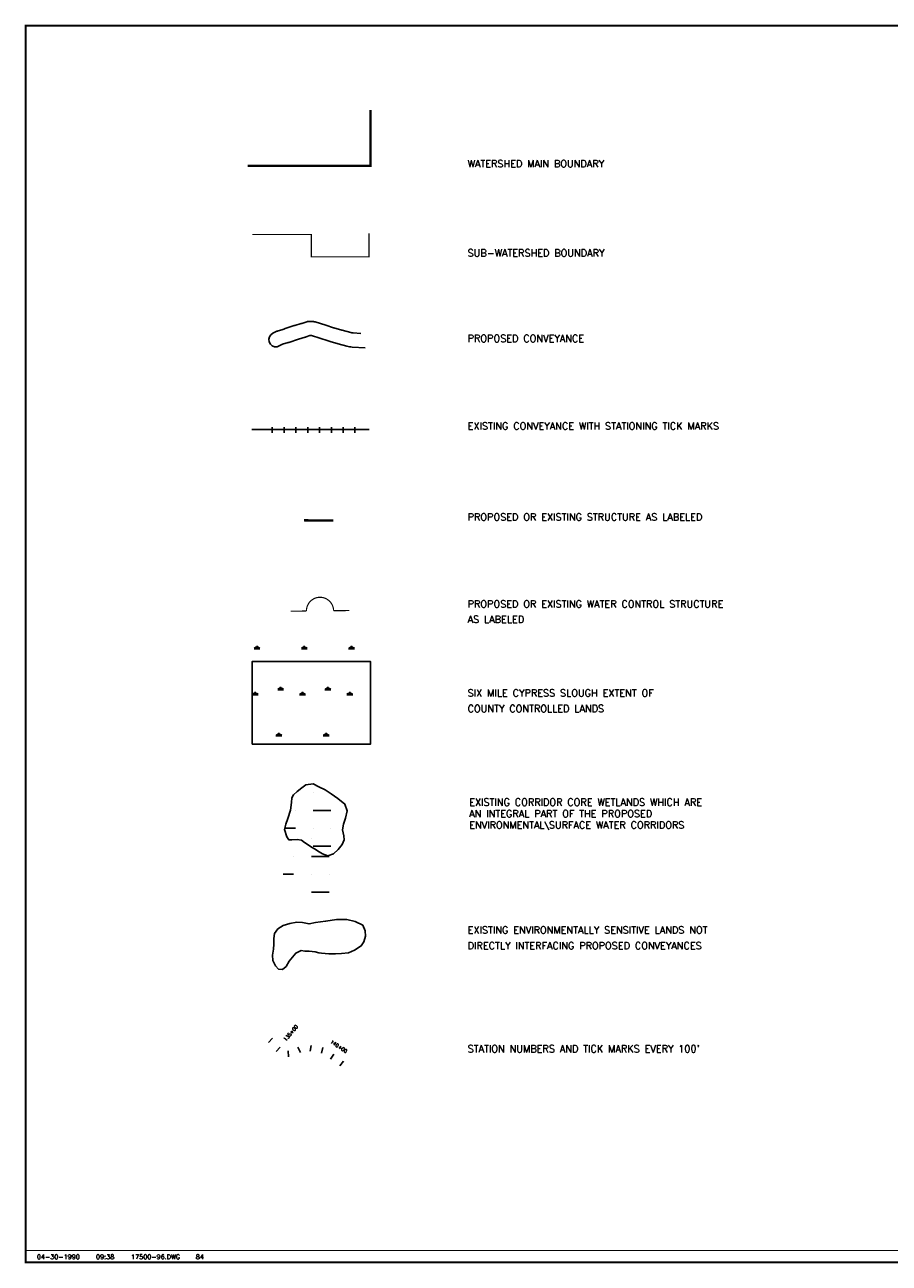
# Model space of a CAD drawing. Extents: x 270298 to 287063, y 797279 to 807928.
# Tile 1 of 2: x 270298 to 277611, y 797453 to 807928. Entities that reach past the tile are written whole.
import ezdxf
from ezdxf.enums import TextEntityAlignment as Align

# ---------------------------------------------------------------- set-up
doc = ezdxf.new("R2010")
doc.units = 0
doc.header["$LTSCALE"] = 800
doc.linetypes.add('DASHED', pattern=[0])
doc.linetypes.add('STREAM', pattern=[0])
doc.layers.get('0').update_dxf_attribs({"linetype": 'CONTINUOUS'})
for name, color, linetype in [('BORDER', 1, 'CONTINUOUS'), ('MORE_WL', 14, 'CONTINUOUS'), ('PLAKES', 5, 'CONTINUOUS'), ('STATIONS', 7, 'CONTINUOUS'), ('STRUCTURES', 1, 'CONTINUOUS'), ('TEXT', 7, 'CONTINUOUS')]:
    doc.layers.add(name, color=color, linetype=linetype)
doc.styles.get("Standard").update_dxf_attribs({"font": 'ROMANT'})

# ---------------------------------------------------------------- blocks, each defined once
blk = doc.blocks.new('WEIR')
at = {"layer": 'STRUCTURES', "color": 0, "const_width": 20}
blk.add_lwpolyline([(0, 498), (0, 230, -1), (0, -230), (0, -498)], format="xyb", dxfattribs=at)
blk = doc.blocks.new('*X')
at = {"color": 0}
for p, q in [((235000, 804018), (235050, 804018)), ((235012, 804018), (235004, 804032)), ((235019, 804018), (235019, 804038)), ((235025, 804018), (235025, 804043)), ((235031, 804018), (235031, 804038)), ((235038, 804018), (235046, 804032)), ((235400, 804018), (235450, 804018)), ((235412, 804018), (235404, 804032)), ((235419, 804018), (235419, 804038)), ((235425, 804018), (235425, 804043)), ((235431, 804018), (235431, 804038)), ((235438, 804018), (235446, 804032)), ((235800, 804018), (235850, 804018)), ((235812, 804018), (235804, 804032)), ((235819, 804018), (235819, 804038)), ((235825, 804018), (235825, 804043)), ((235831, 804018), (235831, 804038)), ((235838, 804018), (235846, 804032)), ((235200, 803672), (235250, 803672)), ((235212, 803672), (235204, 803685)), ((235219, 803672), (235219, 803692)), ((235225, 803672), (235225, 803697)), ((235231, 803672), (235231, 803692)), ((235238, 803672), (235246, 803685)), ((235600, 803672), (235650, 803672)), ((235612, 803672), (235604, 803685)), ((235619, 803672), (235619, 803692)), ((235625, 803672), (235625, 803697)), ((235631, 803672), (235631, 803692)), ((235638, 803672), (235646, 803685)), ((235500, 802800), (235500, 802800)), ((235350, 802650), (235350, 802650)), ((235500, 802650), (235650, 802650)), ((235260, 802500), (235350, 802500)), ((235500, 802500), (235500, 802500)), ((235650, 802500), (235650, 802500)), ((235500, 802350), (235650, 802350))]:
    blk.add_line(p, q, dxfattribs=at)
blk = doc.blocks.new('LOGON')
at = {"color": 0}
blk.add_attdef('DATE', text='', height=1, dxfattribs=at).set_placement((-1.87, 1.76), align=Align.RIGHT)
for tag, p in [('TIME', (1.56, 1.76)), ('DRAWING', (8.97, 1.76)), ('OPERATOR', (22.66, 1.76))]:
    blk.add_attdef(tag, p, '', height=1, dxfattribs=at)

msp = doc.modelspace()

# ---------------------------------------------------------------- linework, layer by layer
at = {"layer": 'BORDER', "color": 0, "const_width": 15}
msp.add_lwpolyline([(270306, 797461), (287056, 797461), (287056, 807921), (270306, 807921)], close=True, dxfattribs=at)
at = {"layer": 'BORDER', "color": 0, "const_width": 10}
msp.add_lwpolyline([(270306, 797561), (287056, 797561)], dxfattribs=at)
at = {"layer": 'MORE_WL', "color": 0}
for points in [[(272723, 800972), (272749, 800957), (272790, 800932), (272818, 800915), (272863, 800900), (272910, 800917), (272950, 800952), (272983, 800995), (273001, 801034), (272997, 801068), (272987, 801119), (272994, 801166), (273011, 801217), (273026, 801280), (273005, 801337), (272946, 801385), (272889, 801424), (272841, 801456), (272786, 801484), (272738, 801507), (272675, 801499), (272641, 801475), (272604, 801444), (272571, 801415), (272558, 801389), (272556, 801351), (272545, 801284), (272525, 801216), (272507, 801167), (272496, 801122), (272515, 801059), (272532, 801035), (272557, 801035), (272602, 801037), (272639, 801031), (272665, 801012), (272703, 800986)], [(272810, 800077), (272871, 800070), (272926, 800071), (272978, 800072), (273037, 800079), (273089, 800102), (273145, 800137), (273167, 800172), (273182, 800220), (273177, 800266), (273157, 800312), (273093, 800344), (273023, 800360), (272937, 800362), (272843, 800346), (272758, 800336), (272704, 800324), (272648, 800334), (272600, 800338), (272540, 800327), (272485, 800310), (272440, 800281), (272411, 800242), (272405, 800200), (272404, 800153), (272403, 800111), (272394, 800060), (272398, 800013), (272419, 799968), (272446, 799940), (272479, 799939), (272510, 799964), (272534, 800009), (272591, 800077), (272636, 800099), (272668, 800094), (272704, 800092), (272755, 800087), (272787, 800080)]]:
    msp.add_lwpolyline(points, close=True, dxfattribs=at)
at = {"layer": 'PLAKES', "color": 0}
msp.add_lwpolyline([(273178, 805195), (273069, 805202, -0.05124), (273024, 805210), (272950, 805230, -0.000583), (272950, 805231), (272882, 805250, -0.021095), (272864, 805255), (272723, 805299), (272711, 805299), (272680, 805289, -0.012976), (272670, 805285), (272615, 805270), (272532, 805242, -0.00526), (272528, 805241), (272480, 805226), (272434, 805205, -0.870725), (272398, 805320), (272432, 805336, -0.029831), (272443, 805340), (272492, 805355, 0.00526), (272494, 805356), (272577, 805384, -0.011356), (272582, 805385), (272637, 805401, 0.012976), (272642, 805402), (272676, 805414, -0.081043), (272707, 805419), (272725, 805419, -0.077082), (272755, 805415), (272844, 805387, -0.00122), (272844, 805387), (272911, 805366, 0.008321), (272914, 805365), (272982, 805346, 0.000583), (272983, 805346), (273056, 805326, 0.05124), (273077, 805322), (273140, 805318)], format="xyb", dxfattribs=at)
at = {"layer": 'STATIONS', "color": 0}
for p, q in [((272393, 799357), (272359, 799320)), ((272458, 799282), (272426, 799244)), ((272526, 799249), (272529, 799199)), ((272607, 799280), (272631, 799236)), ((272721, 799296), (272712, 799247)), ((272819, 799278), (272810, 799229)), ((272913, 799221), (272886, 799180)), ((272995, 799162), (272965, 799122))]:
    msp.add_line(p, q, dxfattribs=at)
at = {"layer": 'STRUCTURES', "color": 0, "const_width": 20}
msp.add_lwpolyline([(272660, 803737), (272910, 803735)], dxfattribs=at)
at = {"layer": 'TEXT', "color": 0, "const_width": 20}
msp.add_lwpolyline([(272184, 806735), (273223, 806735), (273223, 807207)], dxfattribs=at)
at = {"layer": 'TEXT', "color": 0, "linetype": 'DASHED', "const_width": 10}
msp.add_lwpolyline([(272223, 806154), (272723, 806154), (272723, 805966), (273211, 805966), (273211, 806165)], dxfattribs=at)
at = {"layer": 'TEXT', "color": 0, "linetype": 'STREAM'}
msp.add_lwpolyline([(272219, 804505), (273211, 804505)], dxfattribs=at)
at = {"layer": 'TEXT', "color": 0}
for points in [[(272392, 804526), (272392, 804476)], [(272492, 804526), (272492, 804476)], [(272592, 804526), (272592, 804476)], [(272692, 804526), (272692, 804476)], [(272792, 804526), (272792, 804476)], [(272892, 804526), (272892, 804476)], [(272992, 804526), (272992, 804476)], [(273092, 804526), (273092, 804476)]]:
    msp.add_lwpolyline(points, dxfattribs=at)
msp.add_lwpolyline([(272223, 801843), (272223, 802543), (273223, 802543), (273223, 801843)], close=True, dxfattribs=at)

# ---------------------------------------------------------------- block references
at = {"layer": 'STRUCTURES', "color": 0, "xscale": 0.5, "yscale": 0.5, "zscale": 0.5, "rotation": 90.67427090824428}
msp.add_blockref('WEIR', (272796, 802971), dxfattribs=at)
at = {"layer": 'TEXT', "color": 0}
for p in [(37238, -1368), (37223, -1757)]:
    msp.add_blockref('*X', p, dxfattribs=at)
at = {"layer": 'TEXT', "color": 0, "xscale": 40, "yscale": 40, "zscale": 40, "rotation": 359.9998768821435}
msp.add_blockref('LOGON', (270839, 797417), dxfattribs=at).add_auto_attribs({'DATE': '04-30-1990', 'TIME': '09:38', 'OPERATOR': '84', 'DRAWING': '17500-96.DWG'})

# ---------------------------------------------------------------- texts
at = {"layer": 'STATIONS', "color": 0}
for s, rotation, p in [('135+00', 50.0372, (272560, 799391)), ('140+00', 326.7068, (272947, 799274))]:
    msp.add_text(s, height=30, rotation=rotation, dxfattribs=at).set_placement(p, align=Align.CENTER)
at = {"layer": 'TEXT', "color": 0}
for s, p in [('WATERSHED MAIN BOUNDARY', (274045, 806723)), ('SUB-WATERSHED BOUNDARY', (274045, 805969)), ('PROPOSED CONVEYANCE', (274045, 805245)), ('EXISTING CONVEYANCE WITH STATIONING TICK MARKS', (274045, 804505)), ('PROPOSED OR EXISTING STRUCTURE AS LABELED', (274045, 803736)), ('PROPOSED OR EXISTING WATER CONTROL STRUCTURE', (274045, 803000)), ('AS LABELED', (274045, 802869)), ('SIX MILE CYPRESS SLOUGH EXTENT OF ', (274045, 802246)), ('COUNTY CONTROLLED LANDS', (274045, 802115)), ('EXISTING CORRIDOR CORE WETLANDS WHICH ARE ', (274058, 801323)), ('AN INTEGRAL PART OF THE PROPOSED ', (274058, 801226)), ('ENVIRONMENTAL\\SURFACE WATER CORRIDORS', (274058, 801129)), ('EXISTING ENVIRONMENTALLY SENSITIVE LANDS NOT', (274045, 800241)), ('DIRECTLY INTERFACING PROPOSED CONVEYANCES', (274045, 800110)), ("STATION NUMBERS AND TICK MARKS EVERY 100'", (274045, 799237))]:
    msp.add_text(s, height=60, dxfattribs=at).set_placement(p)

doc.saveas('drawing.dxf')
